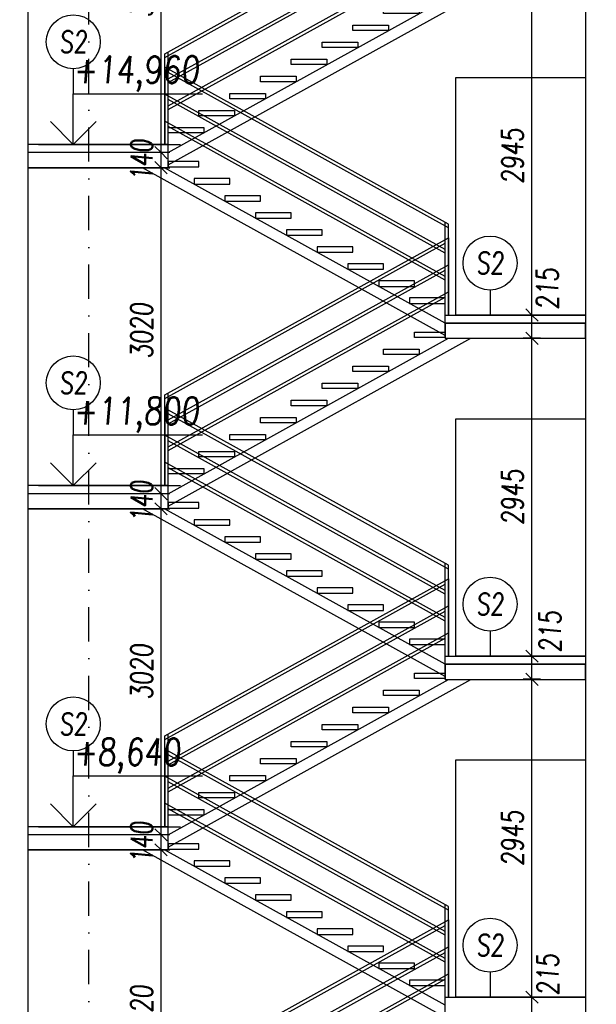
# Model space of a CAD drawing. Header units: millimetres. Extents: x -24606338 to 439687, y 151354 to 480404.
# Tile 57 of 93: x 362198 to 367538, y 194826 to 203949. Entities that reach past the tile are written whole.
import ezdxf
from ezdxf.enums import TextEntityAlignment as Align

# ---------------------------------------------------------------- set-up
doc = ezdxf.new("R2010")
doc.units = ezdxf.units.MM
doc.linetypes.add('ČERCHOVANÁ', pattern=[25.4, 12.7, -6.35, 0, -6.35])
for name, color, linetype in [('DVERE', 4, 'Continuous'), ('KOTY', 7, 'Continuous'), ('OSY', 7, 'Continuous'), ('TENKA', 4, 'Continuous'), ('TLUSTA', 2, 'Continuous'), ('ŽB', 3, 'Continuous')]:
    doc.layers.add(name, color=color, linetype=linetype)
doc.styles.add('CS-ROMANS', font='romans.shx', dxfattribs={"width": 0.75, "oblique": 5})
doc.styles.add('CS-ROMANS_100', font='romans.shx', dxfattribs={"width": 0.75, "oblique": 5, "height": 200})
doc.styles.add('ROMANS', font='romans.shx', dxfattribs={"width": 0.75, "oblique": 5, "height": 200})
doc.dimstyles.new('A_KÓTA_100', dxfattribs={"dimtxt": 200, "dimasz": 4, "dimexe": 100, "dimexo": 1500, "dimgap": 80, "dimtad": 1, "dimdec": 0, "dimdsep": 46, "dimtxsty": 'CS-ROMANS_100', "dimblk": 'KOT_CARA20', "dimcen": 90, "dimse1": 1, "dimse2": 1, "dimclrd": 256, "dimclre": 256, "dimclrt": 256, "dimadec": 0, "dimazin": 0, "dimtfac": 1, "dimtdec": 0, "dimtix": 1, "dimtmove": 2, "dimatfit": 3, "dimldrblk": 'OBLIQUE', "dimfxl": 1, "dimfxlon": 1, "dimtolj": 1, "dimarcsym": 0})

# ---------------------------------------------------------------- blocks, each defined once
blk = doc.blocks.new('VÝŠKOVÁ KÓTA 1')
at = {"ltscale": 0.25}
for p, q in [((0, 3.758), (9.586, 3.758)), ((0, 0), (0, 3.758)), ((0, 0), (-1.697, 1.697)), ((0, 0), (1.697, 1.697))]:
    blk.add_line(p, q, dxfattribs=at)
at = {"style": 'ROMANS', "oblique": 5, "width": 0.8}
blk.add_attdef('VÝŠKA', (0, 4.539), '', height=2, dxfattribs=at)
blk = doc.blocks.new('BUDOVA_A_schodiste_rez')
at = {"layer": 'TENKA', "color": 7}
for p, q in [((37.5, 2296.6), (37.5, 1580)), ((2662.5, 841.4), (37.5, 2296.6)), ((2662.5, 807.1), (67.5, 2245.7)), ((2632.5, 608), (37.5, 2046.6)), ((2632.5, 573.7), (67.5, 1995.7)), ((2632.5, 358), (37.5, 1796.6)), ((2632.5, 323.7), (67.5, 1745.7)), ((37.5, -738.6), (2662.5, 716.6)), ((37.5, -772.9), (2632.5, 665.7)), ((2662.5, 716.6), (2662.5, 0)), ((67.5, -972), (2662.5, 466.6)), ((67.5, -1006.3), (2632.5, 415.7)), ((67.5, -1222), (2662.5, 216.6)), ((67.5, -1256.3), (2632.5, 165.7))]:
    blk.add_line(p, q, dxfattribs=at)
for points in [[(67.5, 1580), (67.5, 2280)], [(2632.5, 0), (2632.5, 858)], [(2662.5, 0), (2662.5, 841.4)], [(2632.5, 0), (2632.5, 700)], [(67.5, -1580), (67.5, -722)], [(37.5, -1580), (37.5, -738.6)]]:
    blk.add_lwpolyline(points, dxfattribs=at)
at = {"layer": 'TENKA'}
for points in [[(352.5, 1422), (67.5, 1422), (67.5, 1372), (352.5, 1372)], [(637.5, 1264), (307.4, 1264), (307.4, 1214), (637.5, 1214)], [(922.5, 1106), (592.4, 1106), (592.4, 1056), (922.5, 1056)], [(1207.5, 948), (877.4, 948), (877.4, 898), (1207.5, 898)], [(1492.5, 790), (1162.4, 790), (1162.4, 740), (1492.5, 740)], [(1777.5, 632), (1447.4, 632), (1447.4, 582), (1777.5, 582)], [(2062.5, 474), (1732.4, 474), (1732.4, 424), (2062.5, 424)], [(2347.5, 316), (2017.4, 316), (2017.4, 266), (2347.5, 266)], [(2632.5, 158), (2302.4, 158), (2302.4, 108), (2632.5, 108)], [(2347.5, -158), (2632.5, -158), (2632.5, -208), (2347.5, -208)], [(2062.5, -316), (2392.6, -316), (2392.6, -366), (2062.5, -366)], [(1777.5, -474), (2107.6, -474), (2107.6, -524), (1777.5, -524)], [(1492.5, -632), (1822.6, -632), (1822.6, -682), (1492.5, -682)], [(1207.5, -790), (1537.6, -790), (1537.6, -840), (1207.5, -840)], [(922.5, -948), (1252.6, -948), (1252.6, -998), (922.5, -998)], [(637.5, -1106), (967.6, -1106), (967.6, -1156), (637.5, -1156)], [(352.5, -1264), (682.6, -1264), (682.6, -1314), (352.5, -1314)], [(67.5, -1422), (397.6, -1422), (397.6, -1472), (67.5, -1472)]]:
    blk.add_lwpolyline(points, close=True, dxfattribs=at)
for points in [[(2632.5, -189.3), (-171.2, 1365)], [(2632.5, -75), (35, 1365)], [(67.5, -1655), (2665, -215)], [(67.5, -1769.3), (2871.2, -215)]]:
    blk.add_lwpolyline(points, dxfattribs=at)
blk = doc.blocks.new('KOT_CARA20')
for p, q in [((0, 0), (-14.1, -14.1)), ((0, 20), (0, -20)), ((0, 0), (14.1, 14.1))]:
    blk.add_line(p, q)
blk = doc.blocks.new('*D2912')
at = {"layer": 'Defpoints', "color": 0, "transparency": 16777216}
for p in [(366942.4, 194892.2), (367438.2, 194892.2), (367438.2, 194677.2)]:
    blk.add_point(p, dxfattribs=at)
at = {"layer": 'KOTY', "lineweight": -2, "transparency": 16777216}
blk.add_line((366942.4, 194681.2), (366942.4, 194888.2), dxfattribs=at)
at = {"layer": 'KOTY', "lineweight": -2, "transparency": 16777216, "xscale": 4, "yscale": 4, "zscale": 4}
for p, rotation in [((366942.4, 194892.2), 90), ((366942.4, 194677.2), 270)]:
    blk.add_blockref('KOT_CARA20', p, dxfattribs=dict(at, rotation=rotation))
at = {"layer": 'KOTY', "transparency": 16777216, "insert": (367089.3, 195100.2), "char_height": 200, "attachment_point": 5, "rotation": 90, "style": 'CS-ROMANS_100'}
blk.add_mtext('\\A1;215', dxfattribs=at)
blk = doc.blocks.new('_OBLIQUE')
at = {"color": 0, "linetype": 'ByBlock', "ltscale": 15}
blk.add_line((-0.5, -0.5), (0.5, 0.5), dxfattribs=at)
blk = doc.blocks.new('*D2913')
at = {"layer": 'Defpoints', "color": 0, "transparency": 16777216}
for p in [(366942.4, 197837.2), (367438.2, 197837.2), (367438.2, 194892.2)]:
    blk.add_point(p, dxfattribs=at)
at = {"layer": 'KOTY', "lineweight": -2, "transparency": 16777216}
blk.add_line((366942.4, 194896.2), (366942.4, 197833.2), dxfattribs=at)
at = {"layer": 'KOTY', "lineweight": -2, "transparency": 16777216, "xscale": 4, "yscale": 4, "zscale": 4}
for p, rotation in [((366942.4, 197837.2), 90), ((366942.4, 194892.2), 270)]:
    blk.add_blockref('KOT_CARA20', p, dxfattribs=dict(at, rotation=rotation))
at = {"layer": 'KOTY', "transparency": 16777216, "insert": (366762.4, 196364.7), "char_height": 200, "attachment_point": 5, "rotation": 90, "style": 'CS-ROMANS_100'}
blk.add_mtext('\\A1;2945', dxfattribs=at)
blk = doc.blocks.new('*D2914')
at = {"layer": 'Defpoints', "color": 0, "transparency": 16777216}
for p in [(366942.4, 198052.2), (367438.2, 198052.2), (367438.2, 197837.2)]:
    blk.add_point(p, dxfattribs=at)
at = {"layer": 'KOTY', "lineweight": -2, "transparency": 16777216}
blk.add_line((366942.4, 197841.2), (366942.4, 198048.2), dxfattribs=at)
at = {"layer": 'KOTY', "lineweight": -2, "transparency": 16777216, "xscale": 4, "yscale": 4, "zscale": 4}
for p, rotation in [((366942.4, 198052.2), 90), ((366942.4, 197837.2), 270)]:
    blk.add_blockref('KOT_CARA20', p, dxfattribs=dict(at, rotation=rotation))
at = {"layer": 'KOTY', "transparency": 16777216, "insert": (367110.4, 198277.9), "char_height": 200, "attachment_point": 5, "rotation": 90, "style": 'CS-ROMANS_100'}
blk.add_mtext('\\A1;215', dxfattribs=at)
blk = doc.blocks.new('*D2915')
at = {"layer": 'Defpoints', "color": 0, "transparency": 16777216}
for p in [(366942.4, 200997.2), (367438.2, 200997.2), (367438.2, 198052.2)]:
    blk.add_point(p, dxfattribs=at)
at = {"layer": 'KOTY', "lineweight": -2, "transparency": 16777216}
blk.add_line((366942.4, 198056.2), (366942.4, 200993.2), dxfattribs=at)
at = {"layer": 'KOTY', "lineweight": -2, "transparency": 16777216, "xscale": 4, "yscale": 4, "zscale": 4}
for p, rotation in [((366942.4, 200997.2), 90), ((366942.4, 198052.2), 270)]:
    blk.add_blockref('KOT_CARA20', p, dxfattribs=dict(at, rotation=rotation))
at = {"layer": 'KOTY', "transparency": 16777216, "insert": (366762.4, 199524.7), "char_height": 200, "attachment_point": 5, "rotation": 90, "style": 'CS-ROMANS_100'}
blk.add_mtext('\\A1;2945', dxfattribs=at)
blk = doc.blocks.new('*D2916')
at = {"layer": 'Defpoints', "color": 0, "transparency": 16777216}
for p in [(366942.4, 201212.2), (367438.2, 201212.2), (367438.2, 200997.2)]:
    blk.add_point(p, dxfattribs=at)
at = {"layer": 'KOTY', "lineweight": -2, "transparency": 16777216}
blk.add_line((366942.4, 201001.2), (366942.4, 201208.2), dxfattribs=at)
at = {"layer": 'KOTY', "lineweight": -2, "transparency": 16777216, "xscale": 4, "yscale": 4, "zscale": 4}
for p, rotation in [((366942.4, 201212.2), 90), ((366942.4, 200997.2), 270)]:
    blk.add_blockref('KOT_CARA20', p, dxfattribs=dict(at, rotation=rotation))
at = {"layer": 'KOTY', "transparency": 16777216, "insert": (367085.4, 201454.3), "char_height": 200, "attachment_point": 5, "rotation": 90, "style": 'CS-ROMANS_100'}
blk.add_mtext('\\A1;215', dxfattribs=at)
blk = doc.blocks.new('*D2917')
at = {"layer": 'Defpoints', "color": 0, "transparency": 16777216}
for p in [(366942.4, 204157.2), (367438.2, 204157.2), (367438.2, 201212.2)]:
    blk.add_point(p, dxfattribs=at)
at = {"layer": 'KOTY', "lineweight": -2, "transparency": 16777216}
blk.add_line((366942.4, 201216.2), (366942.4, 204153.2), dxfattribs=at)
at = {"layer": 'KOTY', "lineweight": -2, "transparency": 16777216, "xscale": 4, "yscale": 4, "zscale": 4}
for p, rotation in [((366942.4, 204157.2), 90), ((366942.4, 201212.2), 270)]:
    blk.add_blockref('KOT_CARA20', p, dxfattribs=dict(at, rotation=rotation))
at = {"layer": 'KOTY', "transparency": 16777216, "insert": (366762.4, 202684.7), "char_height": 200, "attachment_point": 5, "rotation": 90, "style": 'CS-ROMANS_100'}
blk.add_mtext('\\A1;2945', dxfattribs=at)
blk = doc.blocks.new('*D3396')
at = {"layer": 'Defpoints', "color": 0, "transparency": 16777216}
for p in [(363190.4, 196257.2), (363507.3, 196257.2), (363221.6, 193237.2)]:
    blk.add_point(p, dxfattribs=at)
at = {"layer": 'KOTY', "lineweight": -2, "transparency": 16777216}
blk.add_line((363507.3, 193241.2), (363507.3, 196253.2), dxfattribs=at)
at = {"layer": 'KOTY', "lineweight": -2, "transparency": 16777216, "xscale": 4, "yscale": 4, "zscale": 4}
for p, rotation in [((363507.3, 196257.2), 90), ((363507.3, 193237.2), 270)]:
    blk.add_blockref('KOT_CARA20', p, dxfattribs=dict(at, rotation=rotation))
at = {"layer": 'KOTY', "transparency": 16777216, "insert": (363327.3, 194747.2), "char_height": 200, "attachment_point": 5, "rotation": 90, "style": 'CS-ROMANS_100'}
blk.add_mtext('\\A1;3020', dxfattribs=at)
blk = doc.blocks.new('*D3397')
at = {"layer": 'Defpoints', "color": 0, "transparency": 16777216}
for p in [(363190.4, 196397.2), (363507.3, 196397.2), (363190.4, 196257.2)]:
    blk.add_point(p, dxfattribs=at)
at = {"layer": 'KOTY', "lineweight": -2, "transparency": 16777216}
for p, q in [((363507.3, 196401.2), (363507.3, 196405.2)), ((363507.3, 196257.2), (363507.3, 196397.2)), ((363507.3, 196253.2), (363507.3, 196249.2))]:
    blk.add_line(p, q, dxfattribs=at)
at = {"layer": 'KOTY', "lineweight": -2, "transparency": 16777216, "xscale": 4, "yscale": 4, "zscale": 4}
for p, rotation in [((363507.3, 196397.2), 270), ((363507.3, 196257.2), 90)]:
    blk.add_blockref('KOT_CARA20', p, dxfattribs=dict(at, rotation=rotation))
at = {"layer": 'KOTY', "transparency": 16777216, "insert": (363327.3, 196327.2), "char_height": 200, "attachment_point": 5, "rotation": 90, "style": 'CS-ROMANS_100'}
blk.add_mtext('\\A1;140', dxfattribs=at)
blk = doc.blocks.new('*D3398')
at = {"layer": 'Defpoints', "color": 0, "transparency": 16777216}
for p in [(363190.4, 199417.2), (363507.3, 199417.2), (363190.4, 196397.2)]:
    blk.add_point(p, dxfattribs=at)
at = {"layer": 'KOTY', "lineweight": -2, "transparency": 16777216}
blk.add_line((363507.3, 196401.2), (363507.3, 199413.2), dxfattribs=at)
at = {"layer": 'KOTY', "lineweight": -2, "transparency": 16777216, "xscale": 4, "yscale": 4, "zscale": 4}
for p, rotation in [((363507.3, 199417.2), 90), ((363507.3, 196397.2), 270)]:
    blk.add_blockref('KOT_CARA20', p, dxfattribs=dict(at, rotation=rotation))
at = {"layer": 'KOTY', "transparency": 16777216, "insert": (363327.3, 197907.2), "char_height": 200, "attachment_point": 5, "rotation": 90, "style": 'CS-ROMANS_100'}
blk.add_mtext('\\A1;3020', dxfattribs=at)
blk = doc.blocks.new('*D3399')
at = {"layer": 'Defpoints', "color": 0, "transparency": 16777216}
for p in [(363141.2, 199557.2), (363507.3, 199557.2), (363190.4, 199417.2)]:
    blk.add_point(p, dxfattribs=at)
at = {"layer": 'KOTY', "lineweight": -2, "transparency": 16777216}
for p, q in [((363507.3, 199561.2), (363507.3, 199565.2)), ((363507.3, 199417.2), (363507.3, 199557.2)), ((363507.3, 199413.2), (363507.3, 199409.2))]:
    blk.add_line(p, q, dxfattribs=at)
at = {"layer": 'KOTY', "lineweight": -2, "transparency": 16777216, "xscale": 4, "yscale": 4, "zscale": 4}
for p, rotation in [((363507.3, 199557.2), 270), ((363507.3, 199417.2), 90)]:
    blk.add_blockref('KOT_CARA20', p, dxfattribs=dict(at, rotation=rotation))
at = {"layer": 'KOTY', "transparency": 16777216, "insert": (363327.3, 199487.2), "char_height": 200, "attachment_point": 5, "rotation": 90, "style": 'CS-ROMANS_100'}
blk.add_mtext('\\A1;140', dxfattribs=at)
blk = doc.blocks.new('*D3400')
at = {"layer": 'Defpoints', "color": 0, "transparency": 16777216}
for p in [(363190.4, 202577.2), (363507.3, 202577.2), (363141.2, 199557.2)]:
    blk.add_point(p, dxfattribs=at)
at = {"layer": 'KOTY', "lineweight": -2, "transparency": 16777216}
blk.add_line((363507.3, 199561.2), (363507.3, 202573.2), dxfattribs=at)
at = {"layer": 'KOTY', "lineweight": -2, "transparency": 16777216, "xscale": 4, "yscale": 4, "zscale": 4}
for p, rotation in [((363507.3, 202577.2), 90), ((363507.3, 199557.2), 270)]:
    blk.add_blockref('KOT_CARA20', p, dxfattribs=dict(at, rotation=rotation))
at = {"layer": 'KOTY', "transparency": 16777216, "insert": (363327.3, 201067.2), "char_height": 200, "attachment_point": 5, "rotation": 90, "style": 'CS-ROMANS_100'}
blk.add_mtext('\\A1;3020', dxfattribs=at)
blk = doc.blocks.new('*D3401')
at = {"layer": 'Defpoints', "color": 0, "transparency": 16777216}
for p in [(363190.4, 202717.2), (363507.3, 202717.2), (363190.4, 202577.2)]:
    blk.add_point(p, dxfattribs=at)
at = {"layer": 'KOTY', "lineweight": -2, "transparency": 16777216}
for p, q in [((363507.3, 202721.2), (363507.3, 202725.2)), ((363507.3, 202577.2), (363507.3, 202717.2)), ((363507.3, 202573.2), (363507.3, 202569.2))]:
    blk.add_line(p, q, dxfattribs=at)
at = {"layer": 'KOTY', "lineweight": -2, "transparency": 16777216, "xscale": 4, "yscale": 4, "zscale": 4}
for p, rotation in [((363507.3, 202717.2), 270), ((363507.3, 202577.2), 90)]:
    blk.add_blockref('KOT_CARA20', p, dxfattribs=dict(at, rotation=rotation))
at = {"layer": 'KOTY', "transparency": 16777216, "insert": (363327.3, 202647.2), "char_height": 200, "attachment_point": 5, "rotation": 90, "style": 'CS-ROMANS_100'}
blk.add_mtext('\\A1;140', dxfattribs=at)
blk = doc.blocks.new('*D3402')
at = {"layer": 'Defpoints', "color": 0, "transparency": 16777216}
for p in [(362969, 205737.2), (363507.3, 205737.2), (363190.4, 202717.2)]:
    blk.add_point(p, dxfattribs=at)
at = {"layer": 'KOTY', "lineweight": -2, "transparency": 16777216}
blk.add_line((363507.3, 202721.2), (363507.3, 205733.2), dxfattribs=at)
at = {"layer": 'KOTY', "lineweight": -2, "transparency": 16777216, "xscale": 4, "yscale": 4, "zscale": 4}
for p, rotation in [((363507.3, 205737.2), 90), ((363507.3, 202717.2), 270)]:
    blk.add_blockref('KOT_CARA20', p, dxfattribs=dict(at, rotation=rotation))
at = {"layer": 'KOTY', "transparency": 16777216, "insert": (363327.3, 204227.2), "char_height": 200, "attachment_point": 5, "rotation": 90, "style": 'CS-ROMANS_100'}
blk.add_mtext('\\A1;3020', dxfattribs=at)

msp = doc.modelspace()

# ---------------------------------------------------------------- linework, layer by layer
at = {"layer": 'DVERE'}
for points in [[(366238.246, 203412.158), (367438.246, 203412.158), (367438.246, 201212.158), (366238.246, 201212.158)], [(366238.246, 200252.158), (367438.246, 200252.158), (367438.246, 198052.158), (366238.246, 198052.158)], [(366238.246, 197092.158), (367438.246, 197092.158), (367438.246, 194892.158), (366238.246, 194892.158)]]:
    msp.add_lwpolyline(points, close=True, dxfattribs=at)
at = {"layer": 'KOTY'}
for p, q in [((362694.218, 203493.885), (362694.218, 203261.925)), ((366553.922, 201444.118), (366553.922, 201212.158)), ((362694.218, 200333.885), (362694.218, 200101.925)), ((366553.922, 198284.118), (366553.922, 198052.158)), ((362694.218, 197173.885), (362694.218, 196941.925)), ((366553.922, 195124.118), (366553.922, 194892.158))]:
    msp.add_line(p, q, dxfattribs=at)
at = {"layer": 'KOTY', "linetype": 'ByBlock'}
for p, q in [((362371.244, 202792.158), (363688.339, 202792.158)), ((362371.244, 199632.158), (363688.339, 199632.158)), ((362371.244, 196472.158), (363688.339, 196472.158))]:
    msp.add_line(p, q, dxfattribs=at)
at = {"layer": 'KOTY', "ltscale": 20}
for centre in [(362694.218, 203743.885), (366553.922, 201694.118), (362694.218, 200583.885), (366553.922, 198534.118), (362694.218, 197423.885), (366553.922, 195374.118)]:
    msp.add_circle(centre, 250, dxfattribs=at)
at = {"layer": 'OSY', "linetype": 'ČERCHOVANÁ', "ltscale": 25}
msp.add_lwpolyline([(362838.246, 174688.935), (362838.246, 251607.158)], dxfattribs=at)
at = {"layer": 'TENKA'}
for points in [[(363573.246, 202717.158), (362273.246, 202717.158)], [(366138.246, 201137.158), (367438.246, 201137.158)], [(363573.246, 199557.158), (362273.246, 199557.158)], [(366138.246, 197977.158), (367438.246, 197977.158)], [(363573.246, 196397.158), (362273.246, 196397.158)]]:
    msp.add_lwpolyline(points, dxfattribs=at)
at = {"layer": 'TLUSTA'}
for points in [[(362273.246, 249627.158), (362273.246, 193237.158)], [(367438.246, 245237.158), (367438.246, 179302.158)], [(363573.246, 202792.158), (362273.246, 202792.158)], [(363573.246, 202577.158), (363573.246, 202792.158)], [(363573.246, 202577.158), (362273.246, 202577.158)], [(366138.246, 201212.158), (367438.246, 201212.158)], [(366138.246, 200997.158), (366138.246, 201212.158)], [(366138.246, 200997.158), (367438.246, 200997.158)], [(363573.246, 199632.158), (362273.246, 199632.158)], [(363573.246, 199417.158), (363573.246, 199632.158)], [(363573.246, 199417.158), (362273.246, 199417.158)], [(366138.246, 198052.158), (367438.246, 198052.158)], [(366138.246, 197837.158), (366138.246, 198052.158)], [(366138.246, 197837.158), (367438.246, 197837.158)], [(363573.246, 196472.158), (362273.246, 196472.158)], [(363573.246, 196257.158), (363573.246, 196472.158)], [(363573.246, 196257.158), (362273.246, 196257.158)], [(366138.246, 194892.158), (367438.246, 194892.158)], [(366138.246, 194677.158), (366138.246, 194892.158)]]:
    msp.add_lwpolyline(points, dxfattribs=at)
at = {"layer": 'ŽB'}
for points in [[(362123.246, 249627.158), (362273.246, 249627.158), (362273.246, 193237.158), (362123.246, 193237.158)], [(362273.246, 202577.158), (363573.246, 202577.158), (363573.246, 202717.158), (362273.246, 202717.158)], [(366138.246, 200997.158), (367438.246, 200997.158), (367438.246, 201137.158), (366138.246, 201137.158)], [(362273.246, 199417.158), (363573.246, 199417.158), (363573.246, 199557.158), (362273.246, 199557.158)], [(366138.246, 197837.158), (367438.246, 197837.158), (367438.246, 197977.158), (366138.246, 197977.158)], [(362273.246, 196257.158), (363573.246, 196257.158), (363573.246, 196397.158), (362273.246, 196397.158)]]:
    msp.add_lwpolyline(points, close=True, dxfattribs=at)
msp.add_lwpolyline([(367438.246, 245237.158), (367438.246, 179302.158), (367638.246, 179302.158), (367638.246, 245237.158)], dxfattribs=at)

# ---------------------------------------------------------------- block references
at = {"layer": 'KOTY', "xscale": 125, "yscale": 125, "zscale": 125}
for p, values in [((362694.218, 202792.158), {'VÝŠKA': '+14,960'}), ((362694.218, 199632.158), {'VÝŠKA': '+11,800'}), ((362694.218, 196472.158), {'VÝŠKA': '+8,640'})]:
    msp.add_blockref('VÝŠKOVÁ KÓTA 1', p, dxfattribs=at).add_auto_attribs(values)
at = {"layer": 'TENKA'}
for p in [(363505.746, 204372.158), (363505.746, 201212.158), (363505.746, 198052.158), (363505.746, 194892.158)]:
    msp.add_blockref('BUDOVA_A_schodiste_rez', p, dxfattribs=at)

# ---------------------------------------------------------------- texts
at = {"layer": 'KOTY', "ltscale": 20, "style": 'CS-ROMANS', "oblique": 5, "width": 0.75}
for p in [(362694.218, 203743.885), (366553.922, 201694.118), (362694.218, 200583.885), (366553.922, 198534.118), (362694.218, 197423.885), (366553.922, 195374.118)]:
    msp.add_text('S2', height=200, dxfattribs=at).set_placement(p, align=Align.MIDDLE)

# ---------------------------------------------------------------- dimensions: what is measured, and where the dimension line sits
at = {"layer": 'KOTY'}
for base, p1, p2, picture, middle in [((363507.293, 205737.158), (363190.433, 202717.158), (362969.026, 205737.158), '*D3402', (363327.293, 204227.158)), ((366942.424, 204157.158), (367438.246, 201212.158), (367438.246, 204157.158), '*D2917', (366762.424, 202684.658)), ((363507.293, 202717.158), (363190.433, 202577.158), (363190.433, 202717.158), '*D3401', (363327.293, 202647.158)), ((363507.293, 202577.158), (363141.217, 199557.158), (363190.433, 202577.158), '*D3400', (363327.293, 201067.158)), ((366942.424, 200997.158), (367438.246, 198052.158), (367438.246, 200997.158), '*D2915', (366762.424, 199524.658)), ((363507.293, 199557.158), (363190.433, 199417.158), (363141.217, 199557.158), '*D3399', (363327.293, 199487.158)), ((363507.293, 199417.158), (363190.433, 196397.158), (363190.433, 199417.158), '*D3398', (363327.293, 197907.158)), ((366942.424, 197837.158), (367438.246, 194892.158), (367438.246, 197837.158), '*D2913', (366762.424, 196364.658)), ((363507.293, 196397.158), (363190.433, 196257.158), (363190.433, 196397.158), '*D3397', (363327.293, 196327.158)), ((363507.293, 196257.158), (363221.57, 193237.158), (363190.433, 196257.158), '*D3396', (363327.293, 194747.158))]:
    dim = msp.add_linear_dim(base=base, p1=p1, p2=p2, angle=90, dimstyle='A_KÓTA_100', dxfattribs=at)
    dim.commit()
    dim.dimension.update_dxf_attribs({"geometry": picture, "text_midpoint": middle})
for base, p1, p2, picture, middle in [((366942.424, 201212.158), (367438.246, 200997.158), (367438.246, 201212.158), '*D2916', (367085.369, 201454.282)), ((366942.424, 198052.158), (367438.246, 197837.158), (367438.246, 198052.158), '*D2914', (367110.438, 198277.886)), ((366942.424, 194892.158), (367438.246, 194677.158), (367438.246, 194892.158), '*D2912', (367089.34, 195100.211))]:
    dim = msp.add_linear_dim(base=base, p1=p1, p2=p2, angle=90, dimstyle='A_KÓTA_100', dxfattribs=at)
    dim.commit()
    dim.dimension.update_dxf_attribs({"geometry": picture, "text_midpoint": middle, "dimtype": 160})

doc.saveas('drawing.dxf')
